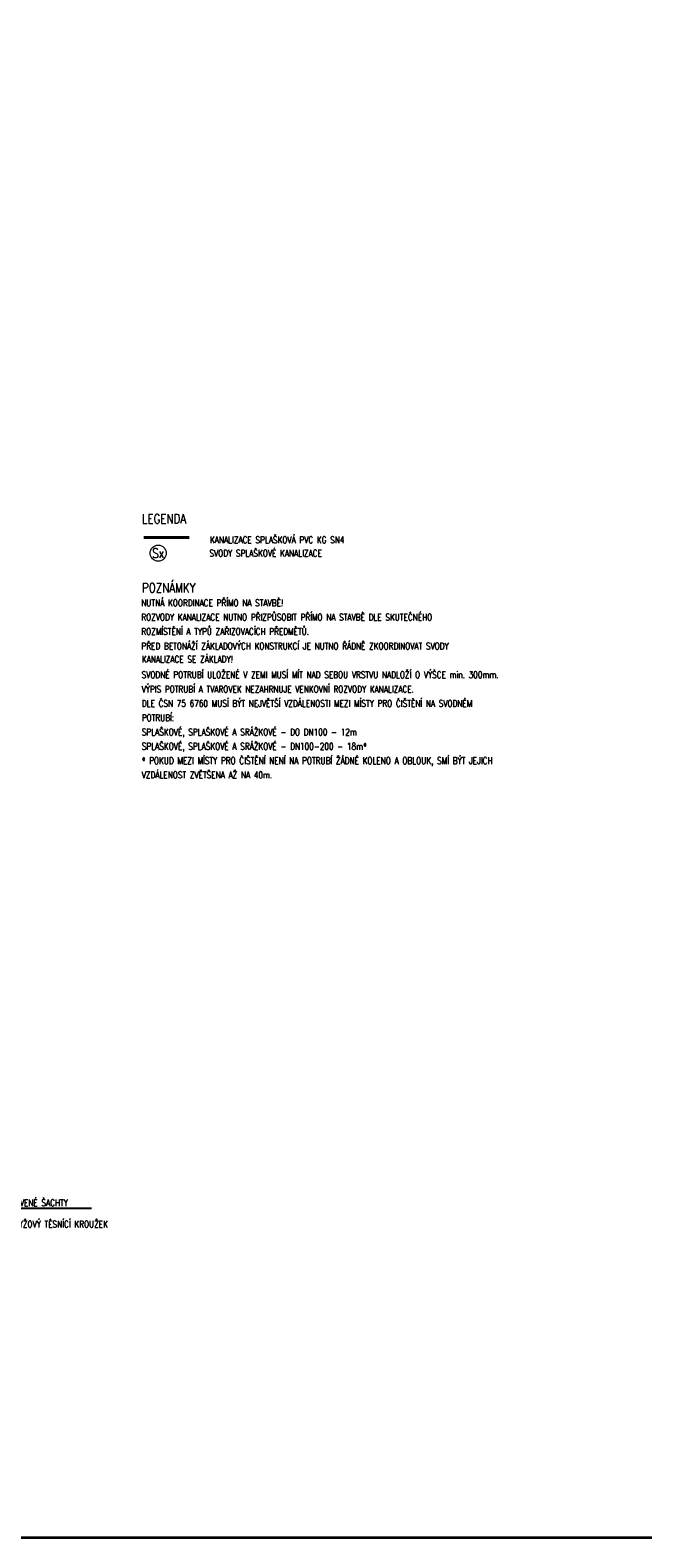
# Model space of a CAD drawing. Header units: millimetres. Extents: x -34728 to 839610, y -480656 to 464976.
# Tile 44 of 69: x 260713 to 277838, y -34434 to 7722. Entities that reach past the tile are written whole.
import ezdxf
from ezdxf.enums import TextEntityAlignment as Align

# ---------------------------------------------------------------- set-up
doc = ezdxf.new("R2010")
doc.units = ezdxf.units.MM
doc.layers.get('0').update_dxf_attribs({"color": 9})
for name, color, linetype, lineweight in [('CKBUBLINY', 6, 'Continuous', 18), ('PL_KANAL', 240, 'Continuous', 40), ('SS_TEXT25', 3, 'Continuous', 25), ('TEXT25', 3, 'Continuous', 25), ('TEXT35', 1, 'Continuous', 35)]:
    doc.layers.add(name, color=color, linetype=linetype, lineweight=lineweight)
doc.styles.add('ROMANS', font='romans', dxfattribs={"width": 0.8})

msp = doc.modelspace()

# ---------------------------------------------------------------- linework, layer by layer
at = {"color": 220, "lineweight": 35}
msp.add_lwpolyline([(227104.18, 52868.13), (340694.5, 52868.13), (340694.5, -34434.19), (227104.18, -34434.19)], close=True, dxfattribs=at)
at = {"layer": 'CKBUBLINY', "color": 5, "ltscale": 10}
msp.add_circle((264291.94, -6901.68), 225, dxfattribs=at)
at = {"layer": 'PL_KANAL'}
msp.add_line((265157.31, -6465.13), (263887.06, -6465.13), dxfattribs=at)
at = {"layer": 'TEXT25', "color": 2}
msp.add_line((258046.29, -25212.3), (262431.82, -25212.3), dxfattribs=at)

# ---------------------------------------------------------------- texts
at = {"layer": 'SS_TEXT25', "style": 'ROMANS', "width": 0.8}
for s, p in [('NUTNÁ KOORDINACE PŘÍMO NA STAVBĚ!', (263819.19, -8386.95)), ('ROZVODY KANALIZACE NUTNO PŘIZPŮSOBIT PŘÍMO NA STAVBĚ DLE SKUTEČNÉHO ', (263819.19, -8786.78)), ('ROZMÍSTĚNÍ A TYPŮ ZAŘIZOVACÍCH PŘEDMĚTŮ.', (263819.19, -9186.86))]:
    msp.add_text(s, height=187.5, dxfattribs=at).set_placement(p)
at = {"layer": 'SS_TEXT25', "transparency": 33554687, "style": 'ROMANS', "width": 0.8}
for s, p in [('PŘED BETONÁŽÍ ZÁKLADOVÝCH KONSTRUKCÍ JE NUTNO ŘÁDNĚ ZKOORDINOVAT SVODY ', (263821.81, -9592.92)), ('KANALIZACE SE ZÁKLADY!', (263834.11, -9963.17)), ('SVODNÉ POTRUBÍ ULOŽENÉ V ZEMI MUSÍ MÍT NAD SEBOU VRSTVU NADLOŽÍ O VÝŠCE min. 300mm. ', (263827.74, -10394.83)), ('VÝPIS POTRUBÍ A TVAROVEK NEZAHRNUJE VENKOVNÍ ROZVODY KANALIZACE. ', (263827.74, -10800.57)), ('DLE ČSN 75 6760 MUSÍ BÝT NEJVĚTŠÍ VZDÁLENOSTI MEZI MÍSTY PRO ČIŠTĚNÍ NA SVODNÉM ', (263832.13, -11197.4)), ('POTRUBÍ:', (263832.13, -11597.4))]:
    msp.add_text(s, height=187.5, dxfattribs=at).set_placement(p)
at = {"layer": 'SS_TEXT25', "color": 240, "transparency": 33554687, "style": 'ROMANS', "width": 0.8}
for s, p in [('SPLAŠKOVÉ, SPLAŠKOVÉ A SRÁŽKOVÉ - DO DN100 - 12m', (263832.13, -11997.4)), ('SPLAŠKOVÉ, SPLAŠKOVÉ A SRÁŽKOVÉ - DN100-200 - 18m*', (263832.13, -12397.4)), ('* POKUD MEZI MÍSTY PRO ČIŠTĚNÍ NENÍ NA POTRUBÍ ŽÁDNÉ KOLENO A OBLOUK, SMÍ BÝT JEJICH ', (263832.13, -12797.4)), ('VZDÁLENOST ZVĚTŠENA AŽ NA 40m. ', (263832.13, -13197.4))]:
    msp.add_text(s, height=187.5, dxfattribs=at).set_placement(p)
at = {"layer": 'TEXT25', "style": 'ROMANS', "width": 0.8}
for s, p in [('KANALIZACE SPLAŠKOVÁ PVC KG SN4 ', (265736.93, -6623.93)), ('SVODY SPLAŠKOVÉ KANALIZACE', (265723.8, -6998.96))]:
    msp.add_text(s, height=187.5, dxfattribs=at).set_placement(p)
at = {"layer": 'TEXT25', "color": 2, "style": 'ROMANS', "width": 0.8}
for s, p in [('DOPOJIT DO JIŽ PŘIPRAVENÉ ŠACHTY', (258037.8, -25157.57)), ('- JÁDROVÉ VRTÁNÍ, PRYŽOVÝ TĚSNÍCÍ KROUŽEK ', (258051.92, -25757.57))]:
    msp.add_text(s, height=187.5, dxfattribs=at).set_placement(p)
at = {"layer": 'TEXT35', "style": 'ROMANS', "width": 0.8}
for s, p in [('LEGENDA', (263837.88, -6070.21)), ('POZNÁMKY', (263837.88, -8001.44))]:
    msp.add_text(s, height=262.5, dxfattribs=at).set_placement(p)
msp.add_text('Sx', height=262.5, dxfattribs=at).set_placement((264291.94, -6901.68), align=Align.MIDDLE)

doc.saveas('drawing.dxf')
